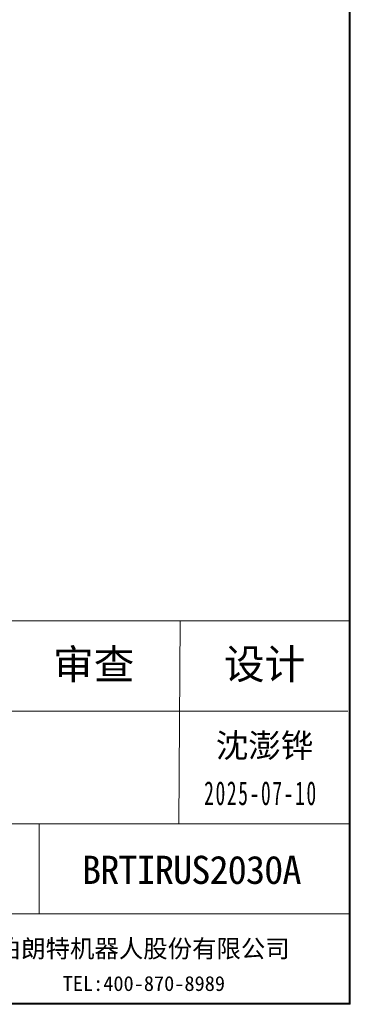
# Model space of a CAD drawing. Header units: millimetres. Extents: x 174 to 8746, y 150 to 6154.
# Tile 32 of 49: x 7865 to 8744, y 150 to 2773. Entities that reach past the tile are written whole.
import ezdxf

# ---------------------------------------------------------------- set-up
doc = ezdxf.new("R2010")
doc.units = ezdxf.units.MM
doc.header["$MEASUREMENT"] = 0
doc.layers.get('0').update_dxf_attribs({"lineweight": 18})
doc.layers.add('图层0000', color=7, linetype='Continuous', lineweight=25)

# ---------------------------------------------------------------- blocks, each defined once
blk = doc.blocks.new('DrawingBlockBlk86')
at = {"layer": '图层0000', "color": 7, "linetype": 'Continuous', "lineweight": 18}
for p, q in [((6161.226655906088, 1171.037979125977), (8741.266289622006, 1171.037979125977)), ((8291.266289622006, 1171.037979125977), (8287.705575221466, 631.037979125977)), ((8741.266289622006, 150.0000000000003), (8741.266289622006, 1171.037979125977)), ((8741.266289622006, 1171.037979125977), (8741.266289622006, 150.0000000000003)), ((6159.644116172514, 931.0379791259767), (8737.36028888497, 931.0379791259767)), ((6157.665941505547, 631.0379791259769), (8741.266289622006, 631.037979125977)), ((7916.519822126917, 391.0379791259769), (7916.519822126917, 631.037979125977)), ((6156.083401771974, 391.0379791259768), (8741.266289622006, 391.0379791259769))]:
    blk.add_line(p, q, dxfattribs=at)
at = {"layer": '图层0000', "color": 7, "linetype": 'Continuous', "lineweight": -3, "attachment_point": 2}
for s, insert, char_height, line_spacing_factor in [('\\T1;\\W1;\\FSimSun|b0|i0;审查', (8061.742858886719, 1095.104942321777), 79.37499761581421, 1.000000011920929), ('\\T1;\\W1;\\FSimSun|b0|i0;设计', (8516.266479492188, 1096.037979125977), 79.37499761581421, 1.000000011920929), ('\\T1;\\W1;\\FSimSun|b0|i0;沈澎铧', (8516.266479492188, 871.0379791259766), 63.50099802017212, 1.000020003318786), ('\\T1.16666665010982;\\W0.600000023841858;\\FSimSun|b0|i0;2025-07-10', (8506.661682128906, 744.2697715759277), 63.50099802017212, 1.000020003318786), ('\\T1;\\W1;\\FSimSun|b0|i0;伯朗特机器人股份有限公司', (8193.43505859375, 322.1771049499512), 47.62499928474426, 1.000000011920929), ('\\T1;\\W1;\\FSimSun|b0|i0;TEL:400-870-8989 ', (8195.0244140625, 225.1857233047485), 39.68700170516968, 1.000020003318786)]:
    blk.add_mtext(s, dxfattribs=dict(at, insert=insert, char_height=char_height, line_spacing_factor=line_spacing_factor))
blk = doc.blocks.new('DrawingBorderBlk86')
at = {"layer": '图层0000', "color": 7, "linetype": 'Continuous', "lineweight": 18}
for p, q in [((8741.266289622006, 6150.000000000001), (8741.266289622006, 153)), ((8742.766289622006, 6151.500000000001), (8742.766289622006, 151.5)), ((8744.266289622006, 6153.000000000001), (8744.266289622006, 150)), ((174, 150.0000000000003), (8744.266289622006, 150.0000000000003)), ((175.5, 151.5), (8742.766289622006, 151.5)), ((177, 153), (8741.266289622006, 153))]:
    blk.add_line(p, q, dxfattribs=at)

msp = doc.modelspace()

# ---------------------------------------------------------------- hatches: boundary and pattern name
at = {"layer": '图层0000', "linetype": 'Continuous', "lineweight": -3}
h = msp.add_hatch(dxfattribs=at)
h.set_pattern_fill('ANSI31', color=256, scale=95.25, style=0, pattern_type=2)
h.set_pattern_definition([(45, (0, 0), (-67.35192090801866, 67.35192090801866), [])])
edge = h.paths.add_edge_path(flags=16)
edge.add_spline(control_points=[(5579.118830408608, 3560.166613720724), (5117.547128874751, 2170.568488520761), (6914.763736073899, 3352.865927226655), (7823.400492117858, 2806.12860331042)], knot_values=[0, 0, 0, 0, 1, 1, 1, 1], degree=3, periodic=0)
edge.add_arc((6302.250042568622, 3977.666613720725), 1919.999999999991, 322.3977665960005, 397.6022334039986)
edge.add_spline(control_points=[(7823.400492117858, 5149.204624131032), (6914.763736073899, 4602.467300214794), (5117.547128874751, 5784.76473892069), (5579.118830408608, 4395.166613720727)], knot_values=[0, 0, 0, 0, 1, 1, 1, 1], degree=3, periodic=0)
edge.add_arc((6302.250042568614, 3977.666613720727), 835.0000000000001, 210.0000000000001, 509.9999999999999)

# ---------------------------------------------------------------- block references
for name in ['DrawingBorderBlk86', 'DrawingBlockBlk86']:
    msp.add_blockref(name, (0, 0))

# ---------------------------------------------------------------- texts
at = {"layer": '图层0000', "color": 7, "linetype": 'Continuous', "lineweight": -3, "insert": (8321.145629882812, 507.5740242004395), "char_height": 75, "attachment_point": 5, "line_spacing_factor": 1.2}
msp.add_mtext('\\T0.950000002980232;\\W1;\\FSimSun|b0|i0;BRTIRUS2030A', dxfattribs=at)

doc.saveas('drawing.dxf')
